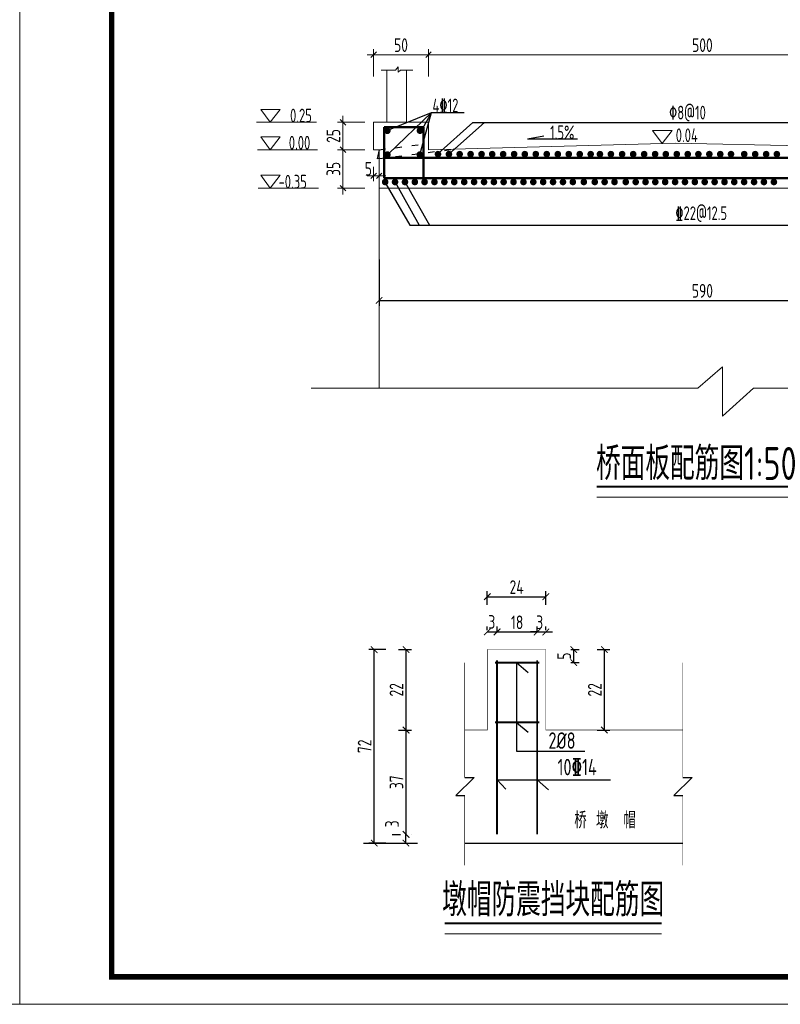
# Model space of a CAD drawing. Header units: inches. Extents: x 112594 to 193184, y 44995 to 116598.
# Tile 26 of 153: x 117681 to 119069, y 62719 to 64516. Entities that reach past the tile are written whole.
import ezdxf

# ---------------------------------------------------------------- set-up
doc = ezdxf.new("R2010")
doc.units = ezdxf.units.IN
doc.header["$MEASUREMENT"] = 0
doc.linetypes.add('ACAD_ISO03W100', pattern=[30, 12, -18])
doc.layers.get('0').update_dxf_attribs({"lineweight": 15})
for name, color, linetype in [('1', 7, 'Continuous'), ('尺寸', 7, 'Continuous'), ('配筋2', 2, 'Continuous')]:
    doc.layers.add(name, color=color, linetype=linetype)
for name, color, linetype, lineweight in [('BM1', 7, 'Continuous', 15), ('文字', 7, 'Continuous', 20), ('标准线', 2, 'Continuous', 20), ('细实线', 4, 'Continuous', 25), ('虚线', 2, 'ACAD_ISO03W100', 25), ('轮廓线', 1, 'Continuous', 40), ('配筋1', 1, 'Continuous', 50)]:
    doc.layers.add(name, color=color, linetype=linetype, lineweight=lineweight)
doc.styles.add('HZTXT', font='tssdeng.shx', dxfattribs={"width": 0.75, "bigfont": 'hztxt.shx'})
doc.styles.add('TSSD_Dimension', font='Tssdeng.shx', dxfattribs={"width": 0.7, "bigfont": 'hztxt.shx'})
doc.dimstyles.new('3', dxfattribs={"dimtxt": 25, "dimasz": 12, "dimexe": 10, "dimexo": 30, "dimgap": 5, "dimtad": 1, "dimdec": 0, "dimzin": 0, "dimdsep": 46, "dimtxsty": 'HZTXT', "dimblk": 'ARCHTICK', "dimcen": 0, "dimclrt": 7, "dimazin": 2, "dimtfac": 1, "dimtdec": 0, "dimtix": 1, "dimtmove": 2, "dimatfit": 3, "dimfxl": 250, "dimtolj": 1, "dimtzin": 0, "dimarcsym": 0})
doc.dimstyles.new('6', dxfattribs={"dimtxt": 25, "dimasz": 12, "dimexe": 10, "dimexo": 130, "dimgap": 5, "dimtad": 1, "dimdec": 0, "dimzin": 0, "dimdsep": 46, "dimtxsty": 'HZTXT', "dimblk": 'ARCHTICK', "dimcen": 0, "dimclrt": 7, "dimazin": 2, "dimtfac": 1, "dimtdec": 0, "dimtix": 1, "dimtmove": 2, "dimatfit": 3, "dimfxl": 250, "dimtolj": 1, "dimtzin": 0, "dimarcsym": 0})
doc.dimstyles.new('ISO-25', dxfattribs={"dimtxt": 25, "dimasz": 10, "dimexe": 10, "dimexo": 12, "dimgap": 4, "dimtad": 1, "dimdec": 0, "dimdsep": 46, "dimtxsty": 'HZTXT', "dimblk": 'OBLIQUE', "dimcen": 2.5, "dimdle": 12, "dimclrd": 3, "dimclre": 3, "dimclrt": 3, "dimadec": 0, "dimazin": 0, "dimtfac": 1, "dimtdec": 0, "dimtmove": 2, "dimatfit": 3, "dimfxl": 40, "dimfxlon": 1, "dimarcsym": 0})

# ---------------------------------------------------------------- blocks, each defined once
blk = doc.blocks.new('_ArchTick')
at = {"color": 0, "linetype": 'ByBlock', "const_width": 0.15}
blk.add_lwpolyline([(-0.5, -0.5), (0.5, 0.5)], dxfattribs=at)
blk = doc.blocks.new('*D451')
at = {"color": 0, "lineweight": -2}
for p, q in [((118686.8, 63366.5), (118702.4, 63366.5)), ((118692.4, 63342.8), (118692.4, 63366.5)), ((118686.8, 63342.8), (118702.4, 63342.8))]:
    blk.add_line(p, q, dxfattribs=at)
at = {"color": 0, "lineweight": -2, "xscale": 12, "yscale": 12, "zscale": 12}
for p, rotation in [((118692.4, 63366.5), 90), ((118692.4, 63342.8), 270)]:
    blk.add_blockref('_ArchTick', p, dxfattribs=dict(at, rotation=rotation))
at = {"color": 7, "insert": (118674.9, 63354.6), "char_height": 25, "attachment_point": 5, "rotation": 90, "style": 'HZTXT'}
blk.add_mtext('\\A1;5', dxfattribs=at)
blk = doc.blocks.new('*D452')
at = {"color": 0, "lineweight": -2}
for p, q in [((118734.9, 63366.5), (118758.3, 63366.5)), ((118748.3, 63219.7), (118748.3, 63366.5)), ((118734.9, 63219.7), (118758.3, 63219.7))]:
    blk.add_line(p, q, dxfattribs=at)
at = {"color": 0, "lineweight": -2, "xscale": 12, "yscale": 12, "zscale": 12}
for p, rotation in [((118748.3, 63366.5), 90), ((118748.3, 63219.7), 270)]:
    blk.add_blockref('_ArchTick', p, dxfattribs=dict(at, rotation=rotation))
at = {"color": 7, "insert": (118730.8, 63293.1), "char_height": 25, "attachment_point": 5, "rotation": 90, "style": 'HZTXT'}
blk.add_mtext('\\A1;22', dxfattribs=at)
blk = doc.blocks.new('*D453')
at = {"color": 0, "lineweight": -2}
for p, q in [((118534.7, 63448.2), (118534.7, 63473)), ((118641.4, 63448.2), (118641.4, 63473)), ((118534.7, 63463), (118641.4, 63463))]:
    blk.add_line(p, q, dxfattribs=at)
at = {"color": 0, "lineweight": -2, "xscale": 12, "yscale": 12, "zscale": 12, "rotation": 180}
blk.add_blockref('_ArchTick', (118534.7, 63463), dxfattribs=at)
at = {"color": 0, "lineweight": -2, "xscale": 12, "yscale": 12, "zscale": 12}
blk.add_blockref('_ArchTick', (118641.4, 63463), dxfattribs=at)
at = {"color": 7, "insert": (118588.1, 63480.5), "char_height": 25, "attachment_point": 5, "style": 'HZTXT'}
blk.add_mtext('\\A1;24', dxfattribs=at)
blk = doc.blocks.new('*D454')
at = {"color": 0, "lineweight": -2}
for p, q in [((118625.6, 63398.7), (118613.6, 63398.7)), ((118625.6, 63400.1), (118625.6, 63408.7)), ((118625.6, 63398.7), (118641.4, 63398.7)), ((118641.4, 63402), (118641.4, 63408.7)), ((118641.4, 63398.7), (118653.4, 63398.7))]:
    blk.add_line(p, q, dxfattribs=at)
at = {"color": 0, "lineweight": -2, "xscale": 12, "yscale": 12, "zscale": 12}
blk.add_blockref('_ArchTick', (118625.6, 63398.7), dxfattribs=at)
at = {"color": 0, "lineweight": -2, "xscale": 12, "yscale": 12, "zscale": 12, "rotation": 180}
blk.add_blockref('_ArchTick', (118641.4, 63398.7), dxfattribs=at)
at = {"color": 7, "insert": (118630.3, 63416.2), "char_height": 25, "attachment_point": 5, "style": 'HZTXT'}
blk.add_mtext('\\A1;3', dxfattribs=at)
blk = doc.blocks.new('*D455')
at = {"color": 0, "lineweight": -2}
for p, q in [((118552.5, 63400.1), (118552.5, 63408.7)), ((118552.5, 63398.7), (118625.6, 63398.7)), ((118625.6, 63400.1), (118625.6, 63408.7))]:
    blk.add_line(p, q, dxfattribs=at)
at = {"color": 0, "lineweight": -2, "xscale": 12, "yscale": 12, "zscale": 12, "rotation": 180}
blk.add_blockref('_ArchTick', (118552.5, 63398.7), dxfattribs=at)
at = {"color": 0, "lineweight": -2, "xscale": 12, "yscale": 12, "zscale": 12}
blk.add_blockref('_ArchTick', (118625.6, 63398.7), dxfattribs=at)
at = {"color": 7, "insert": (118589.1, 63416.2), "char_height": 25, "attachment_point": 5, "style": 'HZTXT'}
blk.add_mtext('\\A1;18', dxfattribs=at)
blk = doc.blocks.new('*D456')
at = {"color": 0, "lineweight": -2}
for p, q in [((118534.7, 63402), (118534.7, 63408.7)), ((118534.7, 63398.7), (118552.5, 63398.7)), ((118552.5, 63400.1), (118552.5, 63408.7))]:
    blk.add_line(p, q, dxfattribs=at)
at = {"color": 0, "lineweight": -2, "xscale": 12, "yscale": 12, "zscale": 12, "rotation": 180}
blk.add_blockref('_ArchTick', (118534.7, 63398.7), dxfattribs=at)
at = {"color": 0, "lineweight": -2, "xscale": 12, "yscale": 12, "zscale": 12}
blk.add_blockref('_ArchTick', (118552.5, 63398.7), dxfattribs=at)
at = {"color": 7, "insert": (118542.9, 63417), "char_height": 25, "attachment_point": 5, "style": 'HZTXT'}
blk.add_mtext('\\A1;3', dxfattribs=at)
blk = doc.blocks.new('*D457')
at = {"color": 0, "lineweight": -2}
for p, q in [((118349.4, 63366.5), (118318.3, 63366.5)), ((118328.3, 63013.5), (118328.3, 63366.5)), ((118349.4, 63013.5), (118318.3, 63013.5))]:
    blk.add_line(p, q, dxfattribs=at)
at = {"color": 0, "lineweight": -2, "xscale": 12, "yscale": 12, "zscale": 12}
for p, rotation in [((118328.3, 63366.5), 90), ((118328.3, 63013.5), 270)]:
    blk.add_blockref('_ArchTick', p, dxfattribs=dict(at, rotation=rotation))
at = {"color": 7, "insert": (118310.8, 63190), "char_height": 25, "attachment_point": 5, "rotation": 90, "style": 'HZTXT'}
blk.add_mtext('\\A1;72', dxfattribs=at)
blk = doc.blocks.new('*D458')
at = {"color": 0, "lineweight": -2}
for p, q in [((118361, 63029.3), (118376.3, 63029.3)), ((118386.3, 63013.5), (118386.3, 63029.3)), ((118388, 63013.5), (118396.3, 63013.5))]:
    blk.add_line(p, q, dxfattribs=at)
at = {"color": 0, "lineweight": -2, "xscale": 12, "yscale": 12, "zscale": 12}
for p, rotation in [((118386.3, 63029.3), 90), ((118386.3, 63013.5), 270)]:
    blk.add_blockref('_ArchTick', p, dxfattribs=dict(at, rotation=rotation))
at = {"color": 7, "insert": (118360.8, 63048.5), "char_height": 25, "attachment_point": 5, "rotation": 90, "style": 'HZTXT'}
blk.add_mtext('\\A1;3', dxfattribs=at)
blk = doc.blocks.new('*D459')
at = {"color": 0, "lineweight": -2}
for p, q in [((118372.9, 63366.5), (118396.4, 63366.5)), ((118386.4, 63219.7), (118386.4, 63366.5)), ((118372.9, 63219.7), (118396.4, 63219.7))]:
    blk.add_line(p, q, dxfattribs=at)
at = {"color": 0, "lineweight": -2, "xscale": 12, "yscale": 12, "zscale": 12}
for p, rotation in [((118386.4, 63366.5), 90), ((118386.4, 63219.7), 270)]:
    blk.add_blockref('_ArchTick', p, dxfattribs=dict(at, rotation=rotation))
at = {"color": 7, "insert": (118368.9, 63293.1), "char_height": 25, "attachment_point": 5, "rotation": 90, "style": 'HZTXT'}
blk.add_mtext('\\A1;22', dxfattribs=at)
blk = doc.blocks.new('*D460')
at = {"color": 0, "lineweight": -2}
for p, q in [((118372.9, 63219.7), (118396.4, 63219.7)), ((118386.4, 63029.3), (118386.4, 63219.7)), ((118396.2, 63029.3), (118396.4, 63029.3))]:
    blk.add_line(p, q, dxfattribs=at)
at = {"color": 0, "lineweight": -2, "xscale": 12, "yscale": 12, "zscale": 12}
for p, rotation in [((118386.4, 63219.7), 90), ((118386.4, 63029.3), 270)]:
    blk.add_blockref('_ArchTick', p, dxfattribs=dict(at, rotation=rotation))
at = {"color": 7, "insert": (118368.9, 63124.5), "char_height": 25, "attachment_point": 5, "rotation": 90, "style": 'HZTXT'}
blk.add_mtext('\\A1;37', dxfattribs=at)
blk = doc.blocks.new('*D514')
at = {"color": 0, "lineweight": -2}
for p, q in [((118337.2, 64078.5), (118337.2, 63993.5)), ((119517.2, 64078.5), (119517.2, 63993.5)), ((118337.2, 64003.5), (119517.2, 64003.5))]:
    blk.add_line(p, q, dxfattribs=at)
at = {"color": 0, "lineweight": -2, "xscale": 12, "yscale": 12, "zscale": 12, "rotation": 180}
blk.add_blockref('_ArchTick', (118337.2, 64003.5), dxfattribs=at)
at = {"color": 0, "lineweight": -2, "xscale": 12, "yscale": 12, "zscale": 12}
blk.add_blockref('_ArchTick', (119517.2, 64003.5), dxfattribs=at)
at = {"color": 7, "insert": (118927.2, 64021), "char_height": 25, "attachment_point": 5, "style": 'HZTXT'}
blk.add_mtext('\\A1;590', dxfattribs=at)
blk = doc.blocks.new('_Oblique')
at = {"color": 0, "linetype": 'ByBlock', "lineweight": -2}
blk.add_line((-0.5, -0.5), (0.5, 0.5), dxfattribs=at)
blk = doc.blocks.new('*D507')
at = {"layer": '细实线', "color": 3, "lineweight": 15}
for p, q in [((118427.2, 64411.8), (118427.2, 64461.8)), ((119427.2, 64411.8), (119427.2, 64461.8)), ((118415.2, 64451.8), (119439.2, 64451.8))]:
    blk.add_line(p, q, dxfattribs=at)
at = {"layer": '细实线', "color": 3, "lineweight": 15, "xscale": 10, "yscale": 10, "zscale": 10, "rotation": 180}
blk.add_blockref('_Oblique', (118427.2, 64451.8), dxfattribs=at)
at = {"layer": '细实线', "color": 3, "lineweight": 15, "xscale": 10, "yscale": 10, "zscale": 10}
blk.add_blockref('_Oblique', (119427.2, 64451.8), dxfattribs=at)
at = {"layer": '细实线', "color": 3, "insert": (118927.2, 64469.3), "char_height": 25, "attachment_point": 5, "style": 'HZTXT'}
blk.add_mtext('500', dxfattribs=at)
blk = doc.blocks.new('*D509')
at = {"layer": '细实线', "color": 3, "lineweight": 15}
for p, q in [((118327.2, 64247.5), (118327.2, 64221)), ((118337.2, 64247.5), (118337.2, 64221)), ((118315.2, 64231), (118349.2, 64231))]:
    blk.add_line(p, q, dxfattribs=at)
at = {"layer": '细实线', "color": 3, "lineweight": 15, "xscale": 10, "yscale": 10, "zscale": 10, "rotation": 180}
blk.add_blockref('_Oblique', (118327.2, 64231), dxfattribs=at)
at = {"layer": '细实线', "color": 3, "lineweight": 15, "xscale": 10, "yscale": 10, "zscale": 10}
blk.add_blockref('_Oblique', (118337.2, 64231), dxfattribs=at)
at = {"layer": '细实线', "color": 3, "insert": (118317.7, 64243.7), "char_height": 25, "attachment_point": 5, "style": 'HZTXT'}
blk.add_mtext('5', dxfattribs=at)
blk = doc.blocks.new('*D510')
at = {"layer": '细实线', "color": 3, "lineweight": 15}
for p, q in [((118271.3, 64340.5), (118271.3, 64266.5)), ((118311.3, 64328.5), (118261.3, 64328.5)), ((118311.3, 64278.5), (118261.3, 64278.5))]:
    blk.add_line(p, q, dxfattribs=at)
at = {"layer": '细实线', "color": 3, "lineweight": 15, "xscale": 10, "yscale": 10, "zscale": 10}
for p, rotation in [((118271.3, 64328.5), 90), ((118271.3, 64278.5), 270)]:
    blk.add_blockref('_Oblique', p, dxfattribs=dict(at, rotation=rotation))
at = {"layer": '细实线', "color": 3, "insert": (118253.8, 64303.5), "char_height": 25, "attachment_point": 5, "rotation": 90, "style": 'HZTXT'}
blk.add_mtext('25', dxfattribs=at)
blk = doc.blocks.new('三角形')
at = {"layer": '轮廓线', "color": 0, "lineweight": 20}
for p, q in [((24441.9, 199232.1), (24477.5, 199232.1)), ((24459.3, 199208.6), (24441.9, 199232.1)), ((24477.5, 199232.1), (24459.3, 199208.6))]:
    blk.add_line(p, q, dxfattribs=at)
blk = doc.blocks.new('*D511')
at = {"layer": '细实线', "color": 3, "lineweight": 15}
for p, q in [((118311.3, 64278.5), (118261.3, 64278.5)), ((118271.3, 64290.5), (118271.3, 64196.5)), ((118311.3, 64208.5), (118261.3, 64208.5))]:
    blk.add_line(p, q, dxfattribs=at)
at = {"layer": '细实线', "color": 3, "lineweight": 15, "xscale": 10, "yscale": 10, "zscale": 10}
for p, rotation in [((118271.3, 64278.5), 90), ((118271.3, 64208.5), 270)]:
    blk.add_blockref('_Oblique', p, dxfattribs=dict(at, rotation=rotation))
at = {"layer": '细实线', "color": 3, "insert": (118253.8, 64243.5), "char_height": 25, "attachment_point": 5, "rotation": 90, "style": 'HZTXT'}
blk.add_mtext('35', dxfattribs=at)
blk = doc.blocks.new('*D512')
at = {"layer": '细实线', "color": 3, "lineweight": 15}
for p, q in [((118327.2, 64411.8), (118327.2, 64461.8)), ((118427.2, 64411.8), (118427.2, 64461.8)), ((118315.2, 64451.8), (118439.2, 64451.8))]:
    blk.add_line(p, q, dxfattribs=at)
at = {"layer": '细实线', "color": 3, "lineweight": 15, "xscale": 10, "yscale": 10, "zscale": 10, "rotation": 180}
blk.add_blockref('_Oblique', (118327.2, 64451.8), dxfattribs=at)
at = {"layer": '细实线', "color": 3, "lineweight": 15, "xscale": 10, "yscale": 10, "zscale": 10}
blk.add_blockref('_Oblique', (118427.2, 64451.8), dxfattribs=at)
at = {"layer": '细实线', "color": 3, "insert": (118377.2, 64469.3), "char_height": 25, "attachment_point": 5, "style": 'HZTXT'}
blk.add_mtext('50', dxfattribs=at)

msp = doc.modelspace()

# ---------------------------------------------------------------- hatches: boundary and pattern name
at = {"layer": '配筋1'}
for points in [[(118358.37155, 64313.09825, 1), (118346.20086, 64313.09825, 1)], [(118417.89211, 64313.24704, 1), (118405.72142, 64313.24704, 1)], [(118450.7419, 64270.44341, 1), (118438.5712, 64270.44341, 1)], [(118470.7419, 64270.44341, 1), (118458.5712, 64270.44341, 1)], [(118490.28729, 64270.44341, 1), (118478.1166, 64270.44341, 1)], [(118510.28729, 64270.44341, 1), (118498.1166, 64270.44341, 1)], [(118530.28729, 64270.44341, 1), (118518.1166, 64270.44341, 1)], [(118549.67491, 64270.44341, 1), (118537.50421, 64270.44341, 1)], [(118569.67491, 64270.44341, 1), (118557.50421, 64270.44341, 1)], [(118589.67491, 64270.44341, 1), (118577.50421, 64270.44341, 1)], [(118609.2203, 64270.44341, 1), (118597.0496, 64270.44341, 1)], [(118629.2203, 64270.44341, 1), (118617.0496, 64270.44341, 1)], [(118649.2203, 64270.44341, 1), (118637.0496, 64270.44341, 1)], [(118669.41323, 64270.44341, 1), (118657.24253, 64270.44341, 1)], [(118689.41323, 64270.44341, 1), (118677.24253, 64270.44341, 1)], [(118709.41323, 64270.44341, 1), (118697.24253, 64270.44341, 1)], [(118729.41323, 64270.44341, 1), (118717.24253, 64270.44341, 1)], [(118746.2902, 64270.44341, 1), (118734.1195, 64270.44341, 1)], [(118766.2902, 64270.44341, 1), (118754.1195, 64270.44341, 1)], [(118786.76717, 64270.44341, 1), (118774.59648, 64270.44341, 1)], [(118806.9601, 64270.44341, 1), (118794.78941, 64270.44341, 1)], [(118826.9601, 64270.44341, 1), (118814.78941, 64270.44341, 1)], [(118846.9601, 64270.44341, 1), (118834.78941, 64270.44341, 1)], [(118866.50549, 64270.44341, 1), (118854.3348, 64270.44341, 1)], [(118886.50549, 64270.44341, 1), (118874.3348, 64270.44341, 1)], [(118906.50549, 64270.44341, 1), (118894.3348, 64270.44341, 1)], [(118925.89311, 64270.44341, 1), (118913.72241, 64270.44341, 1)], [(118945.89311, 64270.44341, 1), (118933.72241, 64270.44341, 1)], [(118965.89311, 64270.44341, 1), (118953.72241, 64270.44341, 1)], [(118985.4385, 64270.44341, 1), (118973.26781, 64270.44341, 1)], [(119009.58816, 64270.44341, 1), (118997.41746, 64270.44341, 1)], [(119029.58816, 64270.44341, 1), (119017.41746, 64270.44341, 1)], [(119049.58816, 64270.44341, 1), (119037.41746, 64270.44341, 1)], [(119069.13355, 64270.44341, 1), (119056.96286, 64270.44341, 1)], [(118358.37155, 64269.59702, 1), (118346.20086, 64269.59702, 1)], [(118417.60056, 64269.59702, 1), (118405.42987, 64269.59702, 1)], [(118354.37155, 64219.56953, 1), (118342.20086, 64219.56953, 1)], [(118372.37155, 64219.56953, 1), (118360.20086, 64219.56953, 1)], [(118390.506, 64219.56953, 1), (118378.3353, 64219.56953, 1)], [(118408.506, 64219.56953, 1), (118396.3353, 64219.56953, 1)], [(118426.31198, 64219.56953, 1), (118414.14128, 64219.56953, 1)], [(118444.31198, 64219.56953, 1), (118432.14128, 64219.56953, 1)], [(118462.44643, 64219.56953, 1), (118450.27573, 64219.56953, 1)], [(118480.44643, 64219.56953, 1), (118468.27573, 64219.56953, 1)], [(118498.6325, 64219.56953, 1), (118486.4618, 64219.56953, 1)], [(118516.6325, 64219.56953, 1), (118504.4618, 64219.56953, 1)], [(118534.76695, 64219.56953, 1), (118522.59625, 64219.56953, 1)], [(118552.76695, 64219.56953, 1), (118540.59625, 64219.56953, 1)], [(118570.57293, 64219.56953, 1), (118558.40223, 64219.56953, 1)], [(118588.57293, 64219.56953, 1), (118576.40223, 64219.56953, 1)], [(118606.70737, 64219.56953, 1), (118594.53668, 64219.56953, 1)], [(118624.70737, 64219.56953, 1), (118612.53668, 64219.56953, 1)], [(118642.724, 64219.56953, 1), (118630.55331, 64219.56953, 1)], [(118660.724, 64219.56953, 1), (118648.55331, 64219.56953, 1)], [(118678.85845, 64219.56953, 1), (118666.68775, 64219.56953, 1)], [(118696.85845, 64219.56953, 1), (118684.68775, 64219.56953, 1)], [(118716.85845, 64219.56953, 1), (118704.68775, 64219.56953, 1)], [(118736.85845, 64219.56953, 1), (118724.68775, 64219.56953, 1)], [(118754.88954, 64219.56953, 1), (118742.71885, 64219.56953, 1)], [(118772.88954, 64219.56953, 1), (118760.71885, 64219.56953, 1)], [(118793.36652, 64219.56953, 1), (118781.19582, 64219.56953, 1)], [(118811.50096, 64219.56953, 1), (118799.33027, 64219.56953, 1)], [(118829.50096, 64219.56953, 1), (118817.33027, 64219.56953, 1)], [(118847.30694, 64219.56953, 1), (118835.13625, 64219.56953, 1)], [(118865.30694, 64219.56953, 1), (118853.13625, 64219.56953, 1)], [(118883.44139, 64219.56953, 1), (118871.27069, 64219.56953, 1)], [(118901.44139, 64219.56953, 1), (118889.27069, 64219.56953, 1)], [(118919.45802, 64219.56953, 1), (118907.28732, 64219.56953, 1)], [(118937.45802, 64219.56953, 1), (118925.28732, 64219.56953, 1)], [(118955.59246, 64219.56953, 1), (118943.42177, 64219.56953, 1)], [(118973.59246, 64219.56953, 1), (118961.42177, 64219.56953, 1)], [(118991.39844, 64219.56953, 1), (118979.22775, 64219.56953, 1)], [(119009.39844, 64219.56953, 1), (118997.22775, 64219.56953, 1)], [(119027.53289, 64219.56953, 1), (119015.36219, 64219.56953, 1)], [(119045.53289, 64219.56953, 1), (119033.36219, 64219.56953, 1)], [(119063.71896, 64219.56953, 1), (119051.54827, 64219.56953, 1)]]:
    msp.add_hatch(color=256, dxfattribs=at).paths.add_polyline_path(points)

# ---------------------------------------------------------------- linework, layer by layer
for p, q in [((118341.00692, 64423.80585), (118367.40022, 64423.80585)), ((118351.20085, 64328.48417), (118351.20085, 64423.80585)), ((118367.40022, 64423.80585), (118371.86103, 64429.96746)), ((118371.86103, 64429.96746), (118371.86103, 64419.71323)), ((118371.86103, 64419.71323), (118376.0731, 64423.80585)), ((118376.0731, 64423.80585), (118398.59245, 64423.80585)), ((118387.20085, 64328.48417), (118387.20085, 64423.80585)), ((118223.08728, 64328.48417), (118113.29596, 64328.48417)), ((118327.20085, 64278.48417), (118327.20085, 64328.48417)), ((118327.20085, 64328.48417), (118427.20085, 64328.48417)), ((118427.20085, 64328.48417), (118427.20085, 64278.48417)), ((118224.87513, 64278.4842), (118115.08381, 64278.4842)), ((118337.20085, 64278.48417), (118327.20085, 64278.48417)), ((118337.20085, 64202.48417), (118337.20085, 64278.48417)), ((118427.20085, 64278.48417), (118877.20085, 64290.48417)), ((118877.20085, 64290.48417), (119427.20085, 64278.48417)), ((118226.39112, 64208.4842), (118116.59979, 64208.4842)), ((118337.20085, 64208.48417), (119517.20085, 64208.48417)), ((118337.20085, 64208.48417), (118337.20085, 63935.98831)), ((118337.20085, 63935.98831), (118337.20085, 63843.48543)), ((118963.71784, 63882.6746), (118918.56037, 63843.48543)), ((118963.71784, 63792.43025), (118963.71784, 63882.6746)), ((118918.56037, 63843.48543), (118213.49653, 63843.48543)), ((119020.16466, 63843.48543), (118963.71784, 63792.43025)), ((119517.20085, 63843.48543), (119020.16466, 63843.48543)), ((118734.76659, 63644.75649), (119037.16732, 63644.75649)), ((119037.16732, 63644.75649), (119163.30166, 63644.75649)), ((121924.19669, 62719.30555), (113438.54004, 62719.30555))]:
    msp.add_line(p, q)
at = {"lineweight": -3}
for p, q in [((118608.04141, 64298.07284), (118637.73106, 64303.87715)), ((118608.04141, 64298.07284), (118698.95233, 64298.07284)), ((118337.20085, 64278.48417), (118333.60958, 64261.91164)), ((118338.60769, 64262.5356), (118333.60958, 64261.91164))]:
    msp.add_line(p, q, dxfattribs=at)
at = {"ltscale": 2}
msp.add_line((118457.16745, 62847.83736), (118852.66159, 62847.83736), dxfattribs=at)
at = {"layer": '1', "linetype": 'Continuous', "ltscale": 2}
msp.add_line((118308.5372, 63013.50192), (118407.3747, 63013.50192), dxfattribs=at)
at = {"layer": 'BM1', "linetype": 'Continuous'}
msp.add_line((117681.36837, 65719.60862), (117681.36837, 62719.30555), dxfattribs=at)
at = {"layer": 'BM1', "color": 0, "linetype": 'Continuous'}
msp.add_line((117681.36837, 65689.30252), (117681.36837, 62719.30555), dxfattribs=at)
msp.add_line((117681.36837, 65689.30252), (117681.36837, 62719.30555), dxfattribs=at)
at = {"layer": 'BM1', "color": 0, "linetype": 'Continuous', "const_width": 9.99898}
msp.add_lwpolyline([(117849.21247, 62769.30045), (117849.21247, 65639.30763), (121874.20179, 65639.30763), (121874.20179, 62769.30045)], close=True, dxfattribs=at)
at = {"layer": 'BM1', "linetype": 'Continuous', "const_width": 3.51803}
for points in [[(118548.53924, 63342.78744), (118629.56274, 63342.78744)], [(118552.49274, 63346.74094), (118552.49274, 63029.31592)], [(118625.60924, 63346.74094), (118625.60924, 63029.31592)], [(118548.53924, 63233.70259), (118629.56274, 63233.70259)]]:
    msp.add_lwpolyline(points, dxfattribs=at)
at = {"layer": '尺寸', "ltscale": 2}
for p, q in [((118588.05099, 63342.78744), (118588.05099, 63181.39246)), ((118588.05099, 63342.78744), (118608.93721, 63324.63714)), ((118588.05099, 63233.70259), (118608.93721, 63215.55229)), ((118588.05099, 63181.39246), (118712.8609, 63181.39246)), ((118552.49274, 63129.01942), (118759.44651, 63129.01942)), ((118552.49274, 63129.01942), (118568.52757, 63111.59543)), ((118625.60924, 63129.01942), (118646.49546, 63110.86912))]:
    msp.add_line(p, q, dxfattribs=at)
at = {"layer": '细实线'}
for p, q in [((118510.66344, 63132.86444), (118477.06393, 63100.19806)), ((118493.48673, 63132.86444), (118510.66344, 63132.86444)), ((118908.65932, 63132.86444), (118875.05981, 63100.19806)), ((118891.48261, 63132.86444), (118908.65932, 63132.86444)), ((118477.06393, 63100.19806), (118493.48673, 63100.19806)), ((118875.05981, 63100.19806), (118891.48261, 63100.19806)), ((118493.48673, 63013.50192), (118891.48261, 63013.50192))]:
    msp.add_line(p, q, dxfattribs=at)
at = {"layer": '细实线', "const_width": 0.89441}
for points in [[(118493.48673, 63219.71744), (118534.67874, 63219.71744), (118534.67874, 63366.50844), (118641.42324, 63366.50844), (118641.42324, 63219.71744)], [(118891.48261, 63219.71744), (118641.42324, 63219.71744), (118641.42324, 63366.50844), (118534.67874, 63366.50844), (118534.67874, 63219.71744)], [(118493.48673, 63342.78744), (118493.48673, 63132.86444)], [(118891.48261, 63342.78744), (118891.48261, 63132.86444)], [(118493.48673, 63100.19806), (118493.48673, 62972.86585)], [(118891.48261, 63100.19806), (118891.48261, 62972.86585)]]:
    msp.add_lwpolyline(points, dxfattribs=at)
at = {"layer": '虚线', "lineweight": -3}
for p, q in [((118337.20085, 64278.48417), (118427.20085, 64289.71964)), ((118337.20085, 64262.35997), (118471.70914, 64279.15179))]:
    msp.add_line(p, q, dxfattribs=at)
at = {"layer": '轮廓线'}
for p, q in [((118734.76659, 63664.02856), (119037.16732, 63664.02856)), ((119037.16732, 63664.02856), (119163.30166, 63664.02856))]:
    msp.add_line(p, q, dxfattribs=at)
at = {"layer": '轮廓线', "ltscale": 2}
msp.add_line((118457.16745, 62867.10942), (118852.66159, 62867.10942), dxfattribs=at)
at = {"layer": '配筋1'}
for p, q in [((118346.20085, 64278.48417), (118346.20085, 64319.48417)), ((118346.20085, 64319.48417), (118418.20085, 64319.48417)), ((118418.20085, 64319.48417), (118418.20085, 64226.46268)), ((118346.20085, 64278.48417), (118346.20085, 64226.46268)), ((118346.20085, 64263.51166), (118346.20085, 64258.51166)), ((118346.20085, 64263.51166), (119508.20085, 64263.51166)), ((118346.20085, 64226.46268), (119512.86441, 64226.46268))]:
    msp.add_line(p, q, dxfattribs=at)
at = {"layer": '配筋2'}
for p, q in [((118353.31019, 64314.41121), (118432.73798, 64346.56978)), ((118354.23427, 64271.06753), (118432.73798, 64346.56978)), ((118410.37041, 64264.6827), (118432.73798, 64346.56978)), ((118432.73798, 64346.56978), (118413.56497, 64311.94368)), ((118432.73798, 64346.56978), (118492.48529, 64346.56978)), ((118444.60046, 64270.94097), (118508.52473, 64327.93607)), ((118464.75392, 64270.31168), (118529.30796, 64327.93607)), ((118508.52473, 64327.93607), (119351.6759, 64327.93607)), ((118347.5763, 64219.53017), (118393.00226, 64140.60827)), ((118366.31687, 64219.40338), (118410.21488, 64140.60827)), ((118384.28187, 64219.85167), (118428.92637, 64140.60827)), ((118393.00226, 64140.60827), (119445.34359, 64140.60827))]:
    msp.add_line(p, q, dxfattribs=at)

# ---------------------------------------------------------------- block references
at = {"layer": '轮廓线', "color": 0}
for p in [(93679.33543, -134880.06806), (94394.39662, -134918.70702), (93679.33543, -134930.06803), (93679.33543, -135000.06803)]:
    msp.add_blockref('三角形', p, dxfattribs=at)

# ---------------------------------------------------------------- texts
at = {"layer": '文字', "style": 'HZTXT', "width": 0.75}
for s, p in [('桥面板配筋图1:50', (118733.106, 63676.01986)), ('墩帽防震挡块配筋图', (118452.31888, 62879.88032))]:
    msp.add_text(s, height=60, dxfattribs=at).set_placement(p)
at = {"layer": '文字', "ltscale": 0.5, "style": 'HZTXT', "width": 0.75}
for s, p in [('2%%C8', (118646.19476, 63185.45208)), ('10%%13314', (118662.87477, 63137.12941)), ('桥', (118693.47964, 63040.30808)), ('墩', (118733.09609, 63040.30808)), ('帽', (118783.258, 63040.30808))]:
    msp.add_text(s, height=30, dxfattribs=at).set_placement(p)
at = {"layer": '标准线', "style": 'TSSD_Dimension', "width": 0.7}
for s, p in [('4%%13212', (118434.62888, 64346.7091)), ('0.25', (118174.714, 64328.38427)), ('%%1308@10', (118866.28952, 64333.71905)), ('0.04', (118878.54817, 64292.38805)), ('0.00', (118172.46838, 64278.75069)), ('-0.35', (118153.7433, 64207.68287)), ('%%13222@12.5', (118877.76663, 64150.17871))]:
    msp.add_text(s, height=25, dxfattribs=at).set_placement(p)
at = {"layer": '标准线', "insert": (118649.33073, 64322.70101), "char_height": 25, "width": 140.4066792, "attachment_point": 1, "style": 'TSSD_Dimension'}
msp.add_mtext('1.5%', dxfattribs=at)

# ---------------------------------------------------------------- dimensions: what is measured, and where the dimension line sits
dim = msp.add_linear_dim(base=(119517.20085, 64003.49035), p1=(118337.20085, 64208.48417), p2=(119517.20085, 64208.48417), dimstyle='6', override={"dimlfac": 0.5})
dim.commit()
dim.dimension.update_dxf_attribs({"geometry": '*D514', "text_midpoint": (118927.20085, 64020.99035)})
for base, p1, p2, text, picture, middle in [((118641.42324, 63463.00886), (118534.67874, 63418.23124), (118641.42324, 63418.23124), '24', '*D453', (118588.05099, 63480.50886)), ((118625.60924, 63398.70492), (118552.49274, 63370.07238), (118625.60924, 63370.07238), '18', '*D455', (118589.05099, 63416.20492))]:
    dim = msp.add_linear_dim(base=base, p1=p1, p2=p2, text=text, dimstyle='3', override={"dimlfac": 0.5})
    dim.commit()
    dim.dimension.update_dxf_attribs({"geometry": picture, "text_midpoint": middle})
for base, p1, p2, picture, middle in [((118552.49274, 63398.70492), (118534.67874, 63372.04913), (118552.49274, 63370.07238), '*D456', (118542.85666, 63416.99949)), ((118641.42324, 63398.70492), (118625.60924, 63370.07238), (118641.42324, 63372.04913), '*D454', (118630.33164, 63416.18305))]:
    dim = msp.add_linear_dim(base=base, p1=p1, p2=p2, text='3', dimstyle='3', override={"dimlfac": 0.5})
    dim.commit()
    dim.dimension.update_dxf_attribs({"geometry": picture, "text_midpoint": middle, "dimtype": 160})
for base, p1, p2, text, picture, middle in [((118328.3047, 63366.50844), (118379.38271, 63013.50192), (118379.38271, 63366.50844), '72', '*D457', (118310.8047, 63190.00518)), ((118386.39798, 63366.50844), (118342.94744, 63219.71744), (118342.94744, 63366.50844), '22', '*D459', (118368.89798, 63293.11294)), ((118692.4129, 63366.50844), (118656.81736, 63342.78744), (118656.81736, 63366.50844), '5', '*D451', (118674.9129, 63354.64794)), ((118748.30759, 63366.50844), (118704.85705, 63219.71744), (118704.85705, 63366.50844), '22', '*D452', (118730.80759, 63293.11294)), ((118386.39798, 63219.71744), (118366.17794, 63029.31592), (118342.94744, 63219.71744), '37', '*D460', (118368.89798, 63124.51668))]:
    dim = msp.add_linear_dim(base=base, p1=p1, p2=p2, angle=90, text=text, dimstyle='3', override={"dimlfac": 0.5})
    dim.commit()
    dim.dimension.update_dxf_attribs({"geometry": picture, "text_midpoint": middle})
dim = msp.add_linear_dim(base=(118386.28796, 63029.31592), p1=(118357.95595, 63013.50192), p2=(118390.95532, 63029.31592), angle=90, text='3', dimstyle='3', override={"dimlfac": 0.5})
dim.commit()
dim.dimension.update_dxf_attribs({"geometry": '*D458', "text_midpoint": (118360.77392, 63048.47434), "dimtype": 160})
at = {"layer": '细实线'}
for base, p1, p2, picture, middle in [((118427.20085, 64451.81867), (118327.20085, 64269.10732), (118427.20085, 64269.10732), '*D512', (118377.20085, 64469.31867)), ((119427.20085, 64451.81867), (118427.20085, 64269.10732), (119427.20085, 64269.10732), '*D507', (118927.20085, 64469.31867))]:
    dim = msp.add_linear_dim(base=base, p1=p1, p2=p2, dimstyle='ISO-25', override={"dimexo": 10, "dimgap": 5, "dimlfac": 0.5, "dimlwd": 15, "dimlwe": 15}, dxfattribs=at)
    dim.commit()
    dim.dimension.update_dxf_attribs({"geometry": picture, "text_midpoint": middle})
for base, p1, p2, text, picture, middle in [((118271.3457, 64278.48417), (118329.81613, 64328.48417), (118329.81613, 64278.48417), '25', '*D510', (118253.8457, 64303.48417)), ((118271.3457, 64208.48417), (118330.03387, 64278.48417), (118330.03387, 64208.48417), '35', '*D511', (118253.8457, 64243.48417))]:
    dim = msp.add_linear_dim(base=base, p1=p1, p2=p2, angle=90, text=text, dimstyle='ISO-25', override={"dimexo": 10, "dimgap": 5, "dimlfac": 0.5, "dimlwd": 15, "dimlwe": 15}, dxfattribs=at)
    dim.commit()
    dim.dimension.update_dxf_attribs({"geometry": picture, "text_midpoint": middle})
dim = msp.add_linear_dim(base=(118337.20085, 64230.97125), p1=(118327.20085, 64257.4697), p2=(118337.20085, 64257.4697), text='5', dimstyle='ISO-25', override={"dimexo": 10, "dimgap": 5, "dimlfac": 0.5, "dimlwd": 15, "dimlwe": 15}, dxfattribs=at)
dim.commit()
dim.dimension.update_dxf_attribs({"geometry": '*D509', "text_midpoint": (118317.66469, 64243.72959), "dimtype": 160})

doc.saveas('drawing.dxf')
